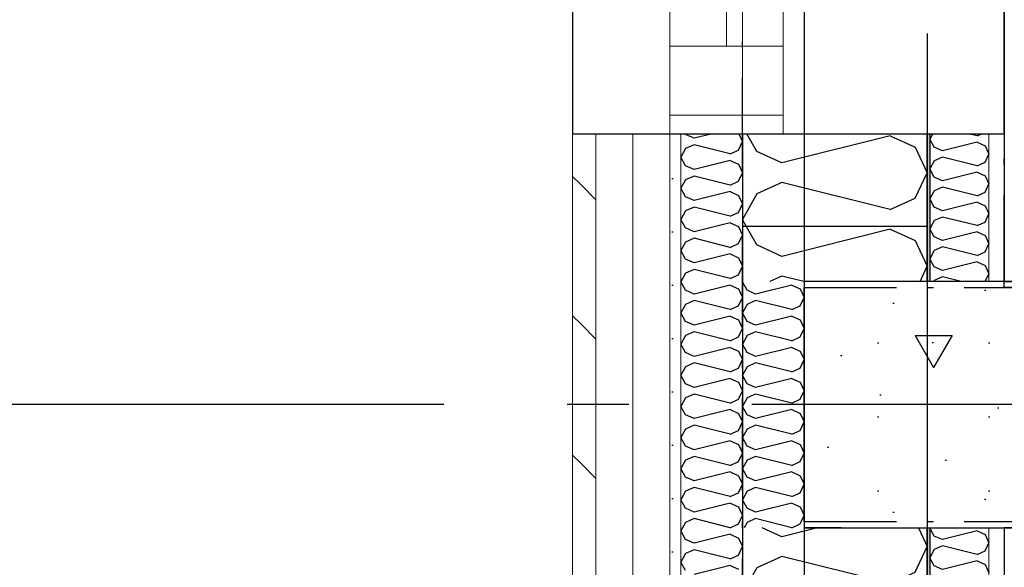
# Model space of a CAD drawing. Header units: millimetres. Extents: x -117798 to 93698, y -182207 to 252400.
# Tile 223 of 256: x -75805 to -75006, y -4949 to -4504. Entities that reach past the tile are written whole.
import ezdxf
from ezdxf.enums import TextEntityAlignment as Align

# ---------------------------------------------------------------- set-up
doc = ezdxf.new("R2010")
doc.units = ezdxf.units.MM
doc.header["$LTSCALE"] = 0.5
doc.header["$MEASUREMENT"] = 0
for name, pattern in [('Akselinje', [1500, 1000, -200, 100, -200]), ('Over snittplan', [260, 150, -50, 10, -50]), ('PLINE', [0]), ('Prikk & stiplet', [1340.555525, 705.555534, -352.777767, 0, -282.222223])]:
    doc.linetypes.add(name, pattern=pattern)
for name, color, linetype in [('222- Søyler', 7, 'Continuous'), ('222- Søyler  (Skravur)', 7, 'Continuous'), ('223- Bjelker', 7, 'Continuous'), ('232- Ikke-bærende yttervegger', 7, 'Continuous'), ('232- Ikke-bærende yttervegger (Skravur)', 7, 'Continuous'), ('232- Ikke-bærende yttervegger (Skravur)(Nye konstruksjoner)', 7, 'Continuous'), ('232- Ikke-bærende yttervegger(Nye konstruksjoner)', 7, 'Continuous'), ('235- Utvendig kledning og overflate (Skravur)(Nye konstruksjoner)', 7, 'Continuous'), ('244- Vinduer_ dører_ foldevegger(Nye konstruksjoner)', 7, 'Continuous'), ('251- Frittbærende dekker', 7, 'Continuous'), ('256- Faste himlinger og overflatebehandling(Nye konstruksjoner)', 7, 'Continuous'), ('261- Primærkonstruksjon (tak)', 7, 'Continuous'), ('82-- Modullinjer', 7, 'Continuous'), ('862- M___Nettoareal(Nye konstruksjoner)', 7, 'Continuous'), ('862- M___Nettoareal(Polylinje)(Nye konstruksjoner)', 7, 'Continuous'), ('862- M___Nettoareal(Tekst)(Nye konstruksjoner)', 7, 'Continuous')]:
    doc.layers.add(name, color=color, linetype=linetype)
for name, color, linetype, lineweight in [('234- Vinduer_ dører_ porter(Nye konstruksjoner)', 7, 'Continuous', 0), ('235- Utvendig kledning og overflate(Nye konstruksjoner)', 7, 'Continuous', 0), ('236- Innvendig kledning og overflate(Nye konstruksjoner)', 7, 'Continuous', 0)]:
    doc.layers.add(name, color=color, linetype=linetype, lineweight=lineweight)
doc.styles.add('GENERATED_STYLE_1', font='arial.ttf')
doc.styles.add('GENERATED_STYLE_4', font='arial.ttf')
pattern_1 = [(270, (0, 0), (86.60254, 0), [0, -50]), (270, (43.3, -25), (86.60254, 0), [0, -50])]

# ---------------------------------------------------------------- blocks, each defined once
blk = doc.blocks.new('Ass. rektor_A-206_7', base_point=(-72363.5, -6335.76))
at = {"layer": '862- M___Nettoareal(Polylinje)(Nye konstruksjoner)', "linetype": 'PLINE', "flags": 128}
blk.add_lwpolyline([(-75005.66, -4916.93), (-75005.66, -7921.93), (-70943.16, -7921.93), (-70943.16, -4891.93), (-74818.16, -4891.93), (-74818.16, -4916.93)], close=True, dxfattribs=at)
at = {"layer": '862- M___Nettoareal(Tekst)(Nye konstruksjoner)', "style": 'GENERATED_STYLE_1'}
for tag, height, p in [('DUMMY_862', 150, (-71387.74, -5657.78)), ('ROOM_NAME', 150, (-71387.74, -6675.14)), ('DUMMY_861', 100, (-71544.88, -6274.89)), ('ROOM_NUMBER', 100, (-71544.88, -6663.71)), ('DUMMY_863', 100, (-71152.02, -6640.85))]:
    blk.add_attdef(tag, text='', height=height, rotation=90, dxfattribs=at).set_placement(p, align=Align.TOP_LEFT)
blk = doc.blocks.new('Spes.ped._A-207_20', base_point=(-72132.55, -3279.82))
at = {"layer": '862- M___Nettoareal(Polylinje)(Nye konstruksjoner)', "linetype": 'PLINE', "flags": 128}
blk.add_lwpolyline([(-70943.16, -1741.93), (-75005.66, -1741.93), (-75005.66, -4716.93), (-74818.16, -4716.93), (-74818.16, -4741.93), (-70943.16, -4741.93)], close=True, dxfattribs=at)
at = {"layer": '862- M___Nettoareal(Tekst)(Nye konstruksjoner)', "style": 'GENERATED_STYLE_1'}
for tag, height, p in [('DUMMY_862', 150, (-71458.4, -2522.11)), ('ROOM_NAME', 150, (-71458.4, -3482.82)), ('DUMMY_861', 100, (-71615.54, -3082.57)), ('ROOM_NUMBER', 100, (-71615.54, -3471.39)), ('DUMMY_863', 100, (-71222.68, -3448.53))]:
    blk.add_attdef(tag, text='', height=height, rotation=90, dxfattribs=at).set_placement(p, align=Align.TOP_LEFT)
blk = doc.blocks.new('*X165')
at = {"layer": '232- Ikke-bærende yttervegger (Skravur)', "linetype": 'PLINE'}
for p, q in [((-75186.28, -4924.16), (-75202.17, -4916.93)), ((-75157.34, -4916.93), (-75186.28, -4924.16)), ((-75075.36, -4916.93), (-75068.16, -4932.13)), ((-75077.97, -4952.86), (-75068.16, -4932.13)), ((-75186.28, -4940.1), (-75206.6, -4949.35)), ((-75098.98, -4961.93), (-75186.28, -4940.1)), ((-75206.6, -4949.35), (-75213.61, -4961.93)), ((-75097.9, -4961.93), (-75077.97, -4952.86))]:
    blk.add_line(p, q, dxfattribs=at)
blk = doc.blocks.new('*X167')
at = {"layer": '232- Ikke-bærende yttervegger (Skravur)', "linetype": 'PLINE'}
for p, q in [((-75206.6, -4687.28), (-75215.16, -4671.93)), ((-75098.29, -4674.53), (-75186.28, -4696.53)), ((-75098.29, -4674.53), (-75077.97, -4683.77)), ((-75186.28, -4696.53), (-75206.6, -4687.28)), ((-75077.97, -4683.77), (-75068.16, -4704.5)), ((-75074.04, -4716.93), (-75068.16, -4704.5)), ((-75186.28, -4712.47), (-75196.08, -4716.93)), ((-75168.43, -4716.93), (-75186.28, -4712.47))]:
    blk.add_line(p, q, dxfattribs=at)
blk = doc.blocks.new('*X175')
at = {"layer": '232- Ikke-bærende yttervegger (Skravur)', "linetype": 'PLINE'}
for p, q in [((-75218.04, -4716.93), (-75218.16, -4717.14)), ((-75214.3, -4724.05), (-75218.16, -4717.14)), ((-75178.2, -4719.8), (-75207.53, -4727.13)), ((-75178.2, -4719.8), (-75171.43, -4722.88)), ((-75171.43, -4722.88), (-75168.16, -4729.79)), ((-75207.53, -4727.13), (-75214.3, -4724.05)), ((-75171.43, -4736.7), (-75168.16, -4729.79)), ((-75214.3, -4735.53), (-75218.16, -4742.44)), ((-75207.53, -4732.45), (-75214.3, -4735.53)), ((-75178.2, -4739.78), (-75207.53, -4732.45)), ((-75178.2, -4739.78), (-75171.43, -4736.7)), ((-75214.3, -4749.34), (-75218.16, -4742.44)), ((-75178.2, -4745.09), (-75207.53, -4752.43)), ((-75178.2, -4745.09), (-75171.43, -4748.18)), ((-75207.53, -4752.43), (-75214.3, -4749.34)), ((-75171.43, -4748.18), (-75168.16, -4755.08)), ((-75171.43, -4761.99), (-75168.16, -4755.08)), ((-75214.3, -4760.82), (-75218.16, -4767.73)), ((-75207.53, -4757.74), (-75214.3, -4760.82)), ((-75178.2, -4765.07), (-75207.53, -4757.74)), ((-75178.2, -4765.07), (-75171.43, -4761.99)), ((-75214.3, -4774.64), (-75218.16, -4767.73)), ((-75178.2, -4770.39), (-75207.53, -4777.72)), ((-75178.2, -4770.39), (-75171.43, -4773.47)), ((-75207.53, -4777.72), (-75214.3, -4774.64)), ((-75171.43, -4773.47), (-75168.16, -4780.38)), ((-75214.3, -4786.11), (-75218.16, -4793.02)), ((-75207.53, -4783.03), (-75214.3, -4786.11)), ((-75178.2, -4790.37), (-75207.53, -4783.03)), ((-75171.43, -4787.28), (-75168.16, -4780.38)), ((-75214.3, -4799.93), (-75218.16, -4793.02)), ((-75178.2, -4790.37), (-75171.43, -4787.28)), ((-75207.53, -4803.01), (-75214.3, -4799.93)), ((-75178.2, -4795.68), (-75207.53, -4803.01)), ((-75178.2, -4795.68), (-75171.43, -4798.76)), ((-75171.43, -4798.76), (-75168.16, -4805.67)), ((-75207.53, -4808.33), (-75214.3, -4811.41)), ((-75178.2, -4815.66), (-75207.53, -4808.33)), ((-75171.43, -4812.58), (-75168.16, -4805.67)), ((-75214.3, -4811.41), (-75218.16, -4818.32)), ((-75214.3, -4825.22), (-75218.16, -4818.32)), ((-75178.2, -4815.66), (-75171.43, -4812.58)), ((-75207.53, -4828.3), (-75214.3, -4825.22)), ((-75178.2, -4820.97), (-75207.53, -4828.3)), ((-75178.2, -4820.97), (-75171.43, -4824.05)), ((-75171.43, -4824.05), (-75168.16, -4830.96)), ((-75207.53, -4833.62), (-75214.3, -4836.7)), ((-75178.2, -4840.95), (-75207.53, -4833.62)), ((-75171.43, -4837.87), (-75168.16, -4830.96)), ((-75214.3, -4836.7), (-75218.16, -4843.61)), ((-75178.2, -4840.95), (-75171.43, -4837.87)), ((-75214.3, -4850.52), (-75218.16, -4843.61)), ((-75207.53, -4853.6), (-75214.3, -4850.52)), ((-75178.2, -4846.26), (-75207.53, -4853.6)), ((-75178.2, -4846.26), (-75171.43, -4849.35)), ((-75171.43, -4849.35), (-75168.16, -4856.25)), ((-75207.53, -4858.91), (-75214.3, -4861.99)), ((-75178.2, -4866.24), (-75207.53, -4858.91)), ((-75171.43, -4863.16), (-75168.16, -4856.25)), ((-75214.3, -4861.99), (-75218.16, -4868.9)), ((-75178.2, -4866.24), (-75171.43, -4863.16)), ((-75214.3, -4875.81), (-75218.16, -4868.9)), ((-75178.2, -4871.56), (-75207.53, -4878.89)), ((-75178.2, -4871.56), (-75171.43, -4874.64)), ((-75171.43, -4874.64), (-75168.16, -4881.55)), ((-75207.53, -4878.89), (-75214.3, -4875.81)), ((-75171.43, -4888.45), (-75168.16, -4881.55)), ((-75214.3, -4887.29), (-75218.16, -4894.19)), ((-75207.53, -4884.2), (-75214.3, -4887.29)), ((-75178.2, -4891.54), (-75207.53, -4884.2)), ((-75178.2, -4891.54), (-75171.43, -4888.45)), ((-75214.3, -4901.1), (-75218.16, -4894.19)), ((-75178.2, -4896.85), (-75207.53, -4904.18)), ((-75178.2, -4896.85), (-75171.43, -4899.93)), ((-75207.53, -4904.18), (-75214.3, -4901.1)), ((-75171.43, -4899.93), (-75168.16, -4906.84)), ((-75171.43, -4913.75), (-75168.16, -4906.84)), ((-75214.3, -4912.58), (-75216.73, -4916.93)), ((-75207.53, -4909.5), (-75214.3, -4912.58)), ((-75178.2, -4916.83), (-75207.53, -4909.5)), ((-75178.2, -4916.83), (-75171.43, -4913.75))]:
    blk.add_line(p, q, dxfattribs=at)
blk = doc.blocks.new('*X269')
at = {"layer": '232- Ikke-bærende yttervegger (Skravur)(Nye konstruksjoner)', "linetype": 'PLINE'}
for p, q in [((-75063.72, -4596.93), (-75066.16, -4601.3)), ((-75062.46, -4607.93), (-75066.16, -4601.3)), ((-75027.8, -4598.75), (-75035.09, -4596.93)), ((-75027.8, -4598.75), (-75023.79, -4596.93)), ((-75055.96, -4610.89), (-75062.46, -4607.93)), ((-75027.8, -4603.85), (-75055.96, -4610.89)), ((-75027.8, -4603.85), (-75021.3, -4606.81)), ((-75021.3, -4606.81), (-75018.16, -4613.44)), ((-75062.46, -4618.95), (-75066.16, -4625.58)), ((-75055.96, -4615.99), (-75062.46, -4618.95)), ((-75027.8, -4623.03), (-75055.96, -4615.99)), ((-75021.3, -4620.07), (-75018.16, -4613.44)), ((-75062.46, -4632.21), (-75066.16, -4625.58)), ((-75027.8, -4623.03), (-75021.3, -4620.07)), ((-75055.96, -4635.17), (-75062.46, -4632.21)), ((-75027.8, -4628.13), (-75055.96, -4635.17)), ((-75027.8, -4628.13), (-75021.3, -4631.09)), ((-75021.3, -4631.09), (-75018.16, -4637.72)), ((-75062.46, -4643.23), (-75066.16, -4649.86)), ((-75055.96, -4640.27), (-75062.46, -4643.23)), ((-75027.8, -4647.31), (-75055.96, -4640.27)), ((-75021.3, -4644.35), (-75018.16, -4637.72)), ((-75062.46, -4656.49), (-75066.16, -4649.86)), ((-75027.8, -4647.31), (-75021.3, -4644.35)), ((-75055.96, -4659.45), (-75062.46, -4656.49)), ((-75027.8, -4652.41), (-75055.96, -4659.45)), ((-75027.8, -4652.41), (-75021.3, -4655.37)), ((-75021.3, -4655.37), (-75018.16, -4662)), ((-75055.96, -4664.56), (-75062.46, -4667.51)), ((-75027.8, -4671.59), (-75055.96, -4664.56)), ((-75021.3, -4668.64), (-75018.16, -4662)), ((-75062.46, -4667.51), (-75066.16, -4674.14)), ((-75062.46, -4680.78), (-75066.16, -4674.14)), ((-75027.8, -4671.59), (-75021.3, -4668.64)), ((-75055.96, -4683.73), (-75062.46, -4680.78)), ((-75027.8, -4676.7), (-75055.96, -4683.73)), ((-75027.8, -4676.7), (-75021.3, -4679.65)), ((-75021.3, -4679.65), (-75018.16, -4686.29)), ((-75055.96, -4688.84), (-75062.46, -4691.8)), ((-75027.8, -4695.88), (-75055.96, -4688.84)), ((-75021.3, -4692.92), (-75018.16, -4686.29)), ((-75062.46, -4691.8), (-75066.16, -4698.43)), ((-75062.46, -4705.06), (-75066.16, -4698.43)), ((-75027.8, -4695.88), (-75021.3, -4692.92)), ((-75055.96, -4708.02), (-75062.46, -4705.06)), ((-75027.8, -4700.98), (-75055.96, -4708.02)), ((-75027.8, -4700.98), (-75021.3, -4703.94)), ((-75021.3, -4703.94), (-75018.16, -4710.57)), ((-75055.96, -4713.12), (-75062.46, -4716.08)), ((-75040.72, -4716.93), (-75055.96, -4713.12)), ((-75021.17, -4716.93), (-75018.16, -4710.57)), ((-75062.46, -4716.08), (-75062.93, -4716.93))]:
    blk.add_line(p, q, dxfattribs=at)
blk = doc.blocks.new('*X279')
at = {"layer": '235- Utvendig kledning og overflate (Skravur)(Nye konstruksjoner)', "linetype": 'PLINE'}
for p, q in [((-75264.3, -4597.59), (-75264.67, -4596.93)), ((-75257.53, -4600.67), (-75264.3, -4597.59)), ((-75242.57, -4596.93), (-75257.53, -4600.67)), ((-75221.43, -4610.23), (-75218.16, -4603.32)), ((-75221.19, -4596.93), (-75218.16, -4603.32)), ((-75264.3, -4609.06), (-75268.16, -4615.97)), ((-75257.53, -4605.98), (-75264.3, -4609.06)), ((-75228.2, -4613.31), (-75257.53, -4605.98)), ((-75228.2, -4613.31), (-75221.43, -4610.23)), ((-75264.3, -4622.88), (-75268.16, -4615.97)), ((-75228.2, -4618.63), (-75257.53, -4625.96)), ((-75228.2, -4618.63), (-75221.43, -4621.71)), ((-75257.53, -4625.96), (-75264.3, -4622.88)), ((-75221.43, -4621.71), (-75218.16, -4628.62)), ((-75264.3, -4634.36), (-75268.16, -4641.26)), ((-75257.53, -4631.27), (-75264.3, -4634.36)), ((-75228.2, -4638.61), (-75257.53, -4631.27)), ((-75221.43, -4635.52), (-75218.16, -4628.62)), ((-75264.3, -4648.17), (-75268.16, -4641.26)), ((-75228.2, -4638.61), (-75221.43, -4635.52)), ((-75257.53, -4651.25), (-75264.3, -4648.17)), ((-75228.2, -4643.92), (-75257.53, -4651.25)), ((-75228.2, -4643.92), (-75221.43, -4647)), ((-75221.43, -4647), (-75218.16, -4653.91)), ((-75257.53, -4656.57), (-75264.3, -4659.65)), ((-75228.2, -4663.9), (-75257.53, -4656.57)), ((-75221.43, -4660.82), (-75218.16, -4653.91)), ((-75264.3, -4659.65), (-75268.16, -4666.56)), ((-75264.3, -4673.46), (-75268.16, -4666.56)), ((-75228.2, -4663.9), (-75221.43, -4660.82)), ((-75257.53, -4676.55), (-75264.3, -4673.46)), ((-75228.2, -4669.21), (-75257.53, -4676.55)), ((-75228.2, -4669.21), (-75221.43, -4672.3)), ((-75221.43, -4672.3), (-75218.16, -4679.2)), ((-75257.53, -4681.86), (-75264.3, -4684.94)), ((-75228.2, -4689.19), (-75257.53, -4681.86)), ((-75221.43, -4686.11), (-75218.16, -4679.2)), ((-75264.3, -4684.94), (-75268.16, -4691.85)), ((-75228.2, -4689.19), (-75221.43, -4686.11)), ((-75264.3, -4698.76), (-75268.16, -4691.85)), ((-75257.53, -4701.84), (-75264.3, -4698.76)), ((-75228.2, -4694.51), (-75257.53, -4701.84)), ((-75228.2, -4694.51), (-75221.43, -4697.59)), ((-75221.43, -4697.59), (-75218.16, -4704.5)), ((-75257.53, -4707.15), (-75264.3, -4710.24)), ((-75228.2, -4714.49), (-75257.53, -4707.15)), ((-75221.43, -4711.4), (-75218.16, -4704.5)), ((-75264.3, -4710.24), (-75268.16, -4717.14)), ((-75228.2, -4714.49), (-75221.43, -4711.4)), ((-75264.3, -4724.05), (-75268.16, -4717.14)), ((-75228.2, -4719.8), (-75257.53, -4727.13)), ((-75228.2, -4719.8), (-75221.43, -4722.88)), ((-75221.43, -4722.88), (-75218.16, -4729.79)), ((-75257.53, -4727.13), (-75264.3, -4724.05)), ((-75221.43, -4736.7), (-75218.16, -4729.79)), ((-75264.3, -4735.53), (-75268.16, -4742.44)), ((-75257.53, -4732.45), (-75264.3, -4735.53)), ((-75228.2, -4739.78), (-75257.53, -4732.45)), ((-75228.2, -4739.78), (-75221.43, -4736.7)), ((-75264.3, -4749.34), (-75268.16, -4742.44)), ((-75228.2, -4745.09), (-75257.53, -4752.43)), ((-75228.2, -4745.09), (-75221.43, -4748.18)), ((-75257.53, -4752.43), (-75264.3, -4749.34)), ((-75221.43, -4748.18), (-75218.16, -4755.08)), ((-75221.43, -4761.99), (-75218.16, -4755.08)), ((-75264.3, -4760.82), (-75268.16, -4767.73)), ((-75257.53, -4757.74), (-75264.3, -4760.82)), ((-75228.2, -4765.07), (-75257.53, -4757.74)), ((-75228.2, -4765.07), (-75221.43, -4761.99)), ((-75264.3, -4774.64), (-75268.16, -4767.73)), ((-75228.2, -4770.39), (-75257.53, -4777.72)), ((-75228.2, -4770.39), (-75221.43, -4773.47)), ((-75257.53, -4777.72), (-75264.3, -4774.64)), ((-75221.43, -4773.47), (-75218.16, -4780.38)), ((-75264.3, -4786.11), (-75268.16, -4793.02)), ((-75257.53, -4783.03), (-75264.3, -4786.11)), ((-75228.2, -4790.37), (-75257.53, -4783.03)), ((-75221.43, -4787.28), (-75218.16, -4780.38)), ((-75264.3, -4799.93), (-75268.16, -4793.02)), ((-75228.2, -4790.37), (-75221.43, -4787.28)), ((-75257.53, -4803.01), (-75264.3, -4799.93)), ((-75228.2, -4795.68), (-75257.53, -4803.01)), ((-75228.2, -4795.68), (-75221.43, -4798.76)), ((-75221.43, -4798.76), (-75218.16, -4805.67)), ((-75257.53, -4808.33), (-75264.3, -4811.41)), ((-75228.2, -4815.66), (-75257.53, -4808.33)), ((-75221.43, -4812.58), (-75218.16, -4805.67)), ((-75264.3, -4811.41), (-75268.16, -4818.32)), ((-75264.3, -4825.22), (-75268.16, -4818.32)), ((-75228.2, -4815.66), (-75221.43, -4812.58)), ((-75257.53, -4828.3), (-75264.3, -4825.22)), ((-75228.2, -4820.97), (-75257.53, -4828.3)), ((-75228.2, -4820.97), (-75221.43, -4824.05)), ((-75221.43, -4824.05), (-75218.16, -4830.96)), ((-75257.53, -4833.62), (-75264.3, -4836.7)), ((-75228.2, -4840.95), (-75257.53, -4833.62)), ((-75221.43, -4837.87), (-75218.16, -4830.96)), ((-75264.3, -4836.7), (-75268.16, -4843.61)), ((-75228.2, -4840.95), (-75221.43, -4837.87)), ((-75264.3, -4850.52), (-75268.16, -4843.61)), ((-75257.53, -4853.6), (-75264.3, -4850.52)), ((-75228.2, -4846.26), (-75257.53, -4853.6)), ((-75228.2, -4846.26), (-75221.43, -4849.35)), ((-75221.43, -4849.35), (-75218.16, -4856.25)), ((-75257.53, -4858.91), (-75264.3, -4861.99)), ((-75228.2, -4866.24), (-75257.53, -4858.91)), ((-75221.43, -4863.16), (-75218.16, -4856.25)), ((-75264.3, -4861.99), (-75268.16, -4868.9)), ((-75228.2, -4866.24), (-75221.43, -4863.16)), ((-75264.3, -4875.81), (-75268.16, -4868.9)), ((-75228.2, -4871.56), (-75257.53, -4878.89)), ((-75228.2, -4871.56), (-75221.43, -4874.64)), ((-75221.43, -4874.64), (-75218.16, -4881.55)), ((-75257.53, -4878.89), (-75264.3, -4875.81)), ((-75221.43, -4888.45), (-75218.16, -4881.55)), ((-75264.3, -4887.29), (-75268.16, -4894.19)), ((-75257.53, -4884.2), (-75264.3, -4887.29)), ((-75228.2, -4891.54), (-75257.53, -4884.2)), ((-75228.2, -4891.54), (-75221.43, -4888.45)), ((-75264.3, -4901.1), (-75268.16, -4894.19)), ((-75228.2, -4896.85), (-75257.53, -4904.18)), ((-75228.2, -4896.85), (-75221.43, -4899.93)), ((-75257.53, -4904.18), (-75264.3, -4901.1)), ((-75221.43, -4899.93), (-75218.16, -4906.84)), ((-75221.43, -4913.75), (-75218.16, -4906.84)), ((-75264.3, -4912.58), (-75268.16, -4919.49)), ((-75257.53, -4909.5), (-75264.3, -4912.58)), ((-75228.2, -4916.83), (-75257.53, -4909.5)), ((-75228.2, -4916.83), (-75221.43, -4913.75)), ((-75264.3, -4926.39), (-75268.16, -4919.49)), ((-75228.2, -4922.14), (-75257.53, -4929.48)), ((-75228.2, -4922.14), (-75221.43, -4925.23)), ((-75257.53, -4929.48), (-75264.3, -4926.39)), ((-75221.43, -4925.23), (-75218.16, -4932.13)), ((-75264.3, -4937.87), (-75268.16, -4944.78)), ((-75257.53, -4934.79), (-75264.3, -4937.87)), ((-75228.2, -4942.12), (-75257.53, -4934.79)), ((-75221.43, -4939.04), (-75218.16, -4932.13)), ((-75264.3, -4951.69), (-75268.16, -4944.78)), ((-75228.2, -4942.12), (-75221.43, -4939.04)), ((-75228.2, -4947.44), (-75257.53, -4954.77)), ((-75228.2, -4947.44), (-75221.43, -4950.52))]:
    blk.add_line(p, q, dxfattribs=at)
blk = doc.blocks.new('Vindu to-fags[23]')
at = {"layer": '234- Vinduer_ dører_ porter(Nye konstruksjoner)', "linetype": 'PLINE'}
for p, q in [((-75356.16, -4596.93), (-75356.16, -3076.93)), ((-75218.16, -4596.93), (-75218.16, -3076.93)), ((-75277.16, -4525.93), (-75277.16, -3709.93)), ((-75231.16, -4525.93), (-75231.16, -3709.93)), ((-75185.16, -3709.93), (-75185.16, -4525.93)), ((-75277.16, -4581.93), (-75277.16, -4525.93)), ((-75277.16, -4525.93), (-75185.16, -4525.93)), ((-75185.16, -4525.93), (-75185.16, -4581.93)), ((-75277.16, -4596.93), (-75277.16, -4581.93)), ((-75185.16, -4581.93), (-75277.16, -4581.93)), ((-75185.16, -4581.93), (-75185.16, -4596.93))]:
    blk.add_line(p, q, dxfattribs=at)
at = {"layer": '235- Utvendig kledning og overflate(Nye konstruksjoner)', "linetype": 'PLINE'}
for p, q in [((-75356.16, -4596.93), (-75337.16, -4596.93)), ((-75356.16, -4596.93), (-75337.16, -4596.93)), ((-75356.16, -4596.93), (-75337.16, -4596.93)), ((-75356.16, -4596.93), (-75356.16, -4603.93)), ((-75356.16, -4596.93), (-75356.16, -4603.93)), ((-75337.16, -4596.93), (-75307.16, -4596.93)), ((-75337.16, -4596.93), (-75307.16, -4596.93)), ((-75337.16, -4596.93), (-75307.16, -4596.93)), ((-75307.16, -4596.93), (-75277.16, -4596.93)), ((-75307.16, -4596.93), (-75277.16, -4596.93)), ((-75307.16, -4596.93), (-75277.16, -4596.93)), ((-75277.16, -4596.93), (-75268.16, -4596.93)), ((-75277.16, -4596.93), (-75268.16, -4596.93))]:
    blk.add_line(p, q, dxfattribs=at)
at = {"layer": '244- Vinduer_ dører_ foldevegger(Nye konstruksjoner)', "linetype": 'PLINE'}
blk.add_line((-75268.16, -4596.93), (-75218.16, -4596.93), dxfattribs=at)
blk.add_line((-75268.16, -4596.93), (-75218.16, -4596.93), dxfattribs=at)
blk = doc.blocks.new('*X476')
at = {"layer": '232- Ikke-bærende yttervegger (Skravur)(Nye konstruksjoner)', "linetype": 'PLINE'}
for p, q in [((-75066.14, -4916.93), (-75066.16, -4916.96)), ((-75062.46, -4923.59), (-75066.16, -4916.96)), ((-75027.8, -4919.51), (-75055.96, -4926.55)), ((-75027.8, -4919.51), (-75021.3, -4922.47)), ((-75021.3, -4922.47), (-75018.16, -4929.1)), ((-75055.96, -4926.55), (-75062.46, -4923.59)), ((-75021.3, -4935.73), (-75018.16, -4929.1)), ((-75062.46, -4934.61), (-75066.16, -4941.24)), ((-75055.96, -4931.65), (-75062.46, -4934.61)), ((-75027.8, -4938.69), (-75055.96, -4931.65)), ((-75027.8, -4938.69), (-75021.3, -4935.73)), ((-75062.46, -4947.87), (-75066.16, -4941.24)), ((-75027.8, -4943.79), (-75055.96, -4950.83)), ((-75027.8, -4943.79), (-75021.3, -4946.75)), ((-75021.3, -4946.75), (-75018.16, -4953.38)), ((-75055.96, -4950.83), (-75062.46, -4947.87))]:
    blk.add_line(p, q, dxfattribs=at)
blk = doc.blocks.new('*X745')
at = {"layer": '232- Ikke-bærende yttervegger (Skravur)(Nye konstruksjoner)', "linetype": 'PLINE'}
for p, q in [((-75206.6, -4611.4), (-75214.67, -4596.93)), ((-75098.29, -4598.65), (-75186.28, -4620.65)), ((-75098.29, -4598.65), (-75077.97, -4607.9)), ((-75077.97, -4607.9), (-75068.16, -4628.62)), ((-75186.28, -4620.65), (-75206.6, -4611.4)), ((-75077.97, -4649.34), (-75068.16, -4628.62)), ((-75186.28, -4636.59), (-75206.6, -4645.84)), ((-75098.29, -4658.59), (-75186.28, -4636.59)), ((-75206.6, -4645.84), (-75218.16, -4666.56)), ((-75098.29, -4658.59), (-75077.97, -4649.34)), ((-75215.16, -4671.93), (-75218.16, -4666.56))]:
    blk.add_line(p, q, dxfattribs=at)
blk = doc.blocks.new('Standard grid marker[207]', base_point=(20739.46, -4816.93))
at = {"layer": '82-- Modullinjer', "linetype": 'Akselinje'}
blk.add_line((20539.46, -4816.93), (-81321.28, -4816.93), dxfattribs=at)
at = {"layer": '82-- Modullinjer', "style": 'GENERATED_STYLE_4'}
for tag, p in [('AC_MarkerText_1_1', (-81898.78, -4856.93)), ('AC_MarkerText_1_0', (20861.96, -4856.93))]:
    blk.add_attdef(tag, text='', height=175, rotation=90, dxfattribs=at).set_placement(p, align=Align.TOP_CENTER)
blk = doc.blocks.new('Standard grid marker[209]', base_point=(-75068.16, 26434.41))
at = {"layer": '82-- Modullinjer', "linetype": 'Akselinje'}
blk.add_line((-75068.16, 26234.41), (-75068.16, -50374.43), dxfattribs=at)
at = {"layer": '82-- Modullinjer', "style": 'GENERATED_STYLE_4'}
for tag, p in [('AC_MarkerText_1_0', (-75195.66, 26644.41)), ('AC_MarkerText_1_1', (-75195.66, -50864.43))]:
    blk.add_attdef(tag, text='', height=175, rotation=90, dxfattribs=at).set_placement(p, align=Align.TOP_CENTER)

msp = doc.modelspace()

# ---------------------------------------------------------------- hatches: boundary and pattern name
at = {"layer": '222- Søyler  (Skravur)', "linetype": 'Continuous'}
h = msp.add_hatch(dxfattribs=at)
h.set_pattern_fill('Betong_strukturell', color=256, style=0, pattern_type=2)
h.set_pattern_definition([(0, (-75168.16, -4916.93), (0, 311.77), [30, -150]), (0, (-75078.16, -5072.8), (0, 311.77), [30, -150]), (300, (-75168.16, -4916.93), (270, 155.88), [30, -150]), (300, (-74988.16, -4916.93), (270, 155.9), [30, -150]), (240, (-75138.16, -4916.93), (-270, 155.88), [30, -150]), (240, (-74958.16, -4916.93), (-270, 155.9), [30, -150]), (0, (-75168.16, -4946.93), (0, 60), [0, -60, 0, -90]), (315, (-75138.16, -4946.93), (42.426, 42.426), [0, -45, 0, -75])])
h.paths.add_polyline_path([(-74818.16, -4916.93), (-74818.16, -4716.93), (-75168.16, -4716.93), (-75168.16, -4916.93)])
at = {"layer": '232- Ikke-bærende yttervegger (Skravur)(Nye konstruksjoner)', "linetype": 'Continuous'}
for points in [[(-75066.16, -4596.93), (-75068.16, -4596.93), (-75068.16, -4716.93), (-75066.16, -4716.93)], [(-75066.16, -4916.93), (-75068.16, -4916.93), (-75068.16, -5651.93), (-75066.16, -5651.93)]]:
    msp.add_hatch(color=256, dxfattribs=at).paths.add_polyline_path(points)
h = msp.add_hatch(dxfattribs=at)
h.set_pattern_fill('Gips', color=256, style=0, pattern_type=2)
h.set_pattern_definition(pattern_1)
h.paths.add_polyline_path([(-75005.66, -4596.93), (-75018.16, -4596.93), (-75018.16, -4716.93), (-75005.66, -4716.93)])
h = msp.add_hatch(dxfattribs=at)
h.set_pattern_fill('Gips', color=256, style=0, pattern_type=2)
h.set_pattern_definition(pattern_1)
h.paths.add_polyline_path([(-75018.16, -4916.93), (-75018.16, -5651.93), (-75005.66, -5651.93), (-75005.66, -4916.93)])
at = {"layer": '235- Utvendig kledning og overflate (Skravur)(Nye konstruksjoner)', "linetype": 'Continuous'}
h = msp.add_hatch(dxfattribs=at)
h.set_pattern_fill('Skrålinjer_2', color=256, style=0, pattern_type=2)
h.set_pattern_definition([(315, (0, 0), (56.56854, 56.56854), [80, 0])])
h.paths.add_polyline_path([(-75356.16, -5651.93), (-75337.16, -5651.93), (-75337.16, -4596.93), (-75356.16, -4596.93)])
h = msp.add_hatch(dxfattribs=at)
h.set_pattern_fill('Prikker_tett', color=256, style=0, pattern_type=2)
h.set_pattern_definition([(0, (0, 0), (0, 43.30127), [0, -25]), (0, (12.5, 21.65), (0, 43.30127), [0, -25])])
h.paths.add_polyline_path([(-75268.16, -4596.93), (-75277.16, -4596.93), (-75277.16, -5651.93), (-75268.16, -5651.93)])

# ---------------------------------------------------------------- linework, layer by layer
at = {"layer": '222- Søyler', "linetype": 'PLINE', "flags": 128}
msp.add_lwpolyline([(-74818.16, -4916.93), (-74818.16, -4716.93), (-75168.16, -4716.93), (-75168.16, -4916.93)], close=True, dxfattribs=at)
at = {"layer": '223- Bjelker', "linetype": 'Prikk & stiplet'}
msp.add_line((-75168.16, -4911.93), (-75168.16, -4721.93), dxfattribs=at)
at = {"layer": '223- Bjelker', "linetype": 'Over snittplan', "flags": 128}
for points in [[(-75168.16, -4911.93), (-75168.16, -4721.93)], [(-75168.16, -4721.93), (-61372.37, -4721.93)], [(-75168.16, -4911.93), (-61372.37, -4911.93)]]:
    msp.add_lwpolyline(points, dxfattribs=at)
at = {"layer": '232- Ikke-bærende yttervegger', "linetype": 'PLINE', "flags": 128}
for points in [[(-75218.16, -4596.93), (-75218.16, -4671.93)], [(-75068.16, -4671.93), (-75068.16, -4596.93)], [(-75218.16, -4671.93), (-75068.16, -4671.93)], [(-75218.16, -4671.93), (-75218.16, -4716.93)], [(-75068.16, -4716.93), (-75068.16, -4671.93)], [(-75218.16, -4716.93), (-75218.16, -4916.93)], [(-75218.16, -4916.93), (-75218.16, -4961.93)], [(-75068.16, -4961.93), (-75068.16, -4916.93)]]:
    msp.add_lwpolyline(points, dxfattribs=at)
at = {"layer": '232- Ikke-bærende yttervegger(Nye konstruksjoner)', "linetype": 'PLINE'}
for p, q in [((-75066.16, -4596.93), (-75066.16, -4716.93)), ((-75066.16, -4916.93), (-75066.16, -5651.93))]:
    msp.add_line(p, q, dxfattribs=at)
at = {"layer": '232- Ikke-bærende yttervegger(Nye konstruksjoner)', "linetype": 'PLINE', "flags": 128}
for points in [[(-75356.16, -3076.93), (-75356.16, -4596.93)], [(-75005.66, -4596.93), (-75005.66, -3076.93)], [(-75356.16, -4596.93), (-75218.16, -4596.93)], [(-75218.16, -4596.93), (-75068.16, -4596.93)], [(-75218.16, -4596.93), (-75218.16, -4671.93)], [(-75068.16, -4596.93), (-75066.16, -4596.93)], [(-75068.16, -4596.93), (-75068.16, -4716.93)], [(-75068.16, -4671.93), (-75068.16, -4596.93)], [(-75066.16, -4596.93), (-75018.16, -4596.93)], [(-75018.16, -4596.93), (-75005.66, -4596.93)], [(-75068.16, -4916.93), (-75068.16, -5651.93)]]:
    msp.add_lwpolyline(points, dxfattribs=at)
at = {"layer": '235- Utvendig kledning og overflate(Nye konstruksjoner)', "linetype": 'PLINE'}
for p, q in [((-75356.16, -4596.93), (-75356.16, -4603.93)), ((-75337.16, -4596.93), (-75337.16, -5651.93)), ((-75307.16, -4596.93), (-75307.16, -5651.93)), ((-75277.16, -4596.93), (-75277.16, -5651.93)), ((-75268.16, -4596.93), (-75268.16, -5651.93))]:
    msp.add_line(p, q, dxfattribs=at)
at = {"layer": '235- Utvendig kledning og overflate(Nye konstruksjoner)', "linetype": 'PLINE', "flags": 128}
for points in [[(-75356.16, -4596.93), (-75356.16, -5651.93)], [(-75218.16, -5651.93), (-75218.16, -4596.93)]]:
    msp.add_lwpolyline(points, dxfattribs=at)
at = {"layer": '236- Innvendig kledning og overflate(Nye konstruksjoner)', "linetype": 'PLINE'}
for p, q in [((-75018.16, -4716.93), (-75018.16, -4596.93)), ((-75018.16, -5651.93), (-75018.16, -4916.93))]:
    msp.add_line(p, q, dxfattribs=at)
at = {"layer": '236- Innvendig kledning og overflate(Nye konstruksjoner)', "linetype": 'PLINE', "flags": 128}
for points in [[(-75005.66, -4716.93), (-75005.66, -4596.93)], [(-75005.66, -5651.93), (-75005.66, -4916.93)]]:
    msp.add_lwpolyline(points, dxfattribs=at)
at = {"layer": '251- Frittbærende dekker', "linetype": 'PLINE', "flags": 128}
msp.add_lwpolyline([(-75168.16, 2483.07), (-75168.16, -12116.93), (-61378.16, -12116.93), (-61378.16, -3686.93), (-64953.16, -3686.93), (-64953.16, -1116.93), (-61378.16, -1116.93), (-61378.16, 1683.07), (-62078.16, 1683.07), (-62078.16, 2383.07), (-62878.16, 2383.07), (-62878.16, 4683.07), (-74978.16, 4683.07), (-74978.16, 2483.07)], close=True, dxfattribs=at)
at = {"layer": '256- Faste himlinger og overflatebehandling(Nye konstruksjoner)', "linetype": 'Over snittplan', "flags": 128}
for points in [[(-75005.66, -4721.93), (-75005.66, -1741.93)], [(-70943.16, -4721.93), (-75005.66, -4721.93)]]:
    msp.add_lwpolyline(points, dxfattribs=at)
at = {"layer": '261- Primærkonstruksjon (tak)', "linetype": 'Over snittplan', "flags": 128}
msp.add_lwpolyline([(-75218.16, -12166.93), (-75218.16, 2533.07)], dxfattribs=at)

# ---------------------------------------------------------------- block references
at = {"layer": '232- Ikke-bærende yttervegger'}
for name in ['*X167', '*X175', '*X165']:
    msp.add_blockref(name, (0, 0), dxfattribs=at)
at = {"layer": '232- Ikke-bærende yttervegger(Nye konstruksjoner)'}
for name in ['*X745', '*X269', '*X476']:
    msp.add_blockref(name, (0, 0), dxfattribs=at)
at = {"layer": '235- Utvendig kledning og overflate(Nye konstruksjoner)'}
msp.add_blockref('*X279', (0, 0), dxfattribs=at)
at = {"layer": '244- Vinduer_ dører_ foldevegger(Nye konstruksjoner)', "linetype": 'PLINE'}
msp.add_blockref('Vindu to-fags[23]', (0, 0), dxfattribs=at)
at = {"layer": '82-- Modullinjer', "linetype": 'PLINE'}
for name, p in [('Standard grid marker[209]', (-75068.16, 26434.41)), ('Standard grid marker[207]', (20739.46, -4816.93))]:
    msp.add_blockref(name, p, dxfattribs=at)
at = {"layer": '862- M___Nettoareal(Nye konstruksjoner)', "linetype": 'Continuous'}
for name, p in [('Spes.ped._A-207_20', (-72132.55, -3279.82)), ('Ass. rektor_A-206_7', (-72363.5, -6335.76))]:
    msp.add_blockref(name, p, dxfattribs=at)

doc.saveas('drawing.dxf')
